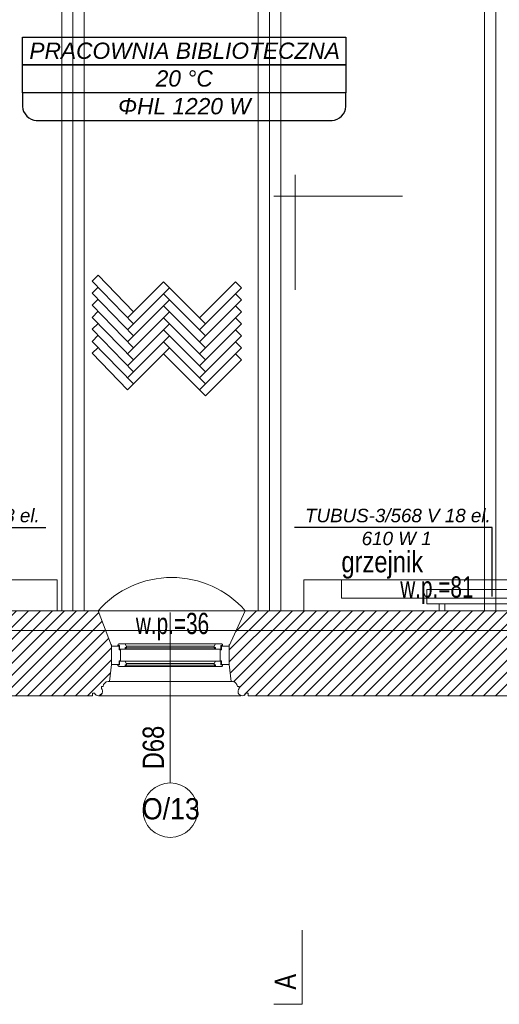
# Model space of a CAD drawing. Header units: millimetres. Extents: x -573548 to 674770, y -210017 to -47794.
# Tile 33 of 234: x 97238 to 100630, y -157665 to -150704. Entities that reach past the tile are written whole.
import ezdxf
from ezdxf.enums import TextEntityAlignment as Align

# ---------------------------------------------------------------- set-up
doc = ezdxf.new("R2010")
doc.units = ezdxf.units.MM
for name, color, linetype, lineweight in [('A.05 RZUT 1 PIĘTRA_is$0$0_Nr_pióra__25', 8, 'Continuous', 9), ('A.05 RZUT 1 PIĘTRA_is$0$A-OKNA-OPIS_Nr_pióra__2', 8, 'Continuous', 9), ('A.05 RZUT 1 PIĘTRA_is$0$A-OKNA-OPIS_Nr_pióra__8', 8, 'Continuous', 9), ('A.05 RZUT 1 PIĘTRA_is$0$belki nad_Nr_pióra__1', 8, 'Continuous', 9), ('A.05 RZUT 1 PIĘTRA_is$0$CO TO JEST_Nr_pióra__1', 8, 'Continuous', 9), ('A.05 RZUT 1 PIĘTRA_is$0$detalokna_Nr_pióra__1', 8, 'Continuous', 9), ('A.05 RZUT 1 PIĘTRA_is$0$detalokna_Nr_pióra__41', 8, 'Continuous', 9), ('A.05 RZUT 1 PIĘTRA_is$0$Drawing & Figure_Nr_pióra__18', 8, 'Continuous', 9), ('A.05 RZUT 1 PIĘTRA_is$0$Nowe_Annotation - Text_Nr_pióra__59', 8, 'Continuous', 9), ('A.05 RZUT 1 PIĘTRA_is$0$Nowe_GRZEJNIK_Nr_pióra__59', 8, 'Continuous', 9), ('A.05 RZUT 1 PIĘTRA_is$0$OKNO_DETAL_Nr_pióra__1', 8, 'Continuous', 9), ('A.05 RZUT 1 PIĘTRA_is$0$OKNO_DETAL_Nr_pióra__41', 8, 'Continuous', 9), ('A.05 RZUT 1 PIĘTRA_is$0$opisy inne_Nr_pióra__25', 8, 'Continuous', 9), ('A.05 RZUT 1 PIĘTRA_is$0$OSIE_Nr_pióra__1', 8, 'Continuous', 9), ('A.05 RZUT 1 PIĘTRA_is$0$PARAPET_Nr_pióra__7', 8, 'Continuous', 9), ('A.05 RZUT 1 PIĘTRA_is$0$POSADZKI_Nr_pióra__18', 8, 'Continuous', 9), ('A.05 RZUT 1 PIĘTRA_is$0$SCIANY_KONSTR_Nr_pióra__21', 8, 'Continuous', 9), ('A.05 RZUT 1 PIĘTRA_is$0$strop_Nr_pióra__8', 8, 'Continuous', 9), ('A.05 RZUT 1 PIĘTRA_is$0$Structural - Bearing_Nr_pióra__21', 8, 'Continuous', 9), ('A.05 RZUT 1 PIĘTRA_is$0$Structural - Grid', 8, 'Continuous', 9), ('A.05 RZUT 1 PIĘTRA_is$0$Structural - Grid_Nr_pióra__17', 8, 'Continuous', 9), ('A.05 RZUT 1 PIĘTRA_is$0$WIDOK_Nr_pióra__8', 8, 'Continuous', 9), ('A.05 RZUT 1 PIĘTRA_is$0$ściany_Nr_pióra__3', 8, 'Continuous', 9), ('SAN_Grzejniki CO na rzucie', 7, 'Continuous', 13)]:
    doc.layers.add(name, color=color, linetype=linetype, lineweight=lineweight)
doc.layers.add('SAN_Etykiety grzejników CO na rzucie', color=7, linetype='Continuous')
doc.layers.add('SAN_Etykiety pomieszczeń na rzucie', color=7, linetype='Continuous')
doc.styles.add('A.05 RZUT 1 PIĘTRA_is$0$STYL_AUTOMATYCZNY_1', font='arial.ttf')
doc.styles.add('A.05 RZUT 1 PIĘTRA_is$0$STYL_AUTOMATYCZNY_4', font='arial.ttf', dxfattribs={"width": 0.8})
doc.styles.add('A.05 RZUT 1 PIĘTRA_is$0$STYL_AUTOMATYCZNY_5', font='arial.ttf', dxfattribs={"width": 0.7})
doc.styles.add('A.05 RZUT 1 PIĘTRA_is$0$STYL_AUTOMATYCZNY_6', font='arial.ttf', dxfattribs={"width": 0.9})
doc.styles.add('A.05 RZUT 1 PIĘTRA_is$0$STYL_AUTOMATYCZNY_7', font='arial.ttf', dxfattribs={"width": 0.8})
doc.styles.add('Etykiety grzejników CO na rzucie', font='ariali.ttf')
doc.styles.add('Etykiety pomieszczeń na rzucie', font='ariali.ttf')
pattern_1 = [(45, (0, 0), (-42.426407, 42.426407), [])]

# ---------------------------------------------------------------- blocks, each defined once
blk = doc.blocks.new('A.05 RZUT 1 PIĘTRA_is$0$Standardowy znacznik osi_3')
at = {"layer": 'A.05 RZUT 1 PIĘTRA_is$0$Structural - Grid_Nr_pióra__17'}
blk.add_line((2962.2, 0), (40906.6, 0), dxfattribs=at)
at = {"layer": 'A.05 RZUT 1 PIĘTRA_is$0$Structural - Grid_Nr_pióra__17', "style": 'A.05 RZUT 1 PIĘTRA_is$0$STYL_AUTOMATYCZNY_1'}
for tag, p in [('AC_MarkerText_1_0', (-250, -335)), ('AC_MarkerText_1_1', (44118.7, -335))]:
    blk.add_attdef(tag, text='', height=350, rotation=180, dxfattribs=at).set_placement(p, align=Align.TOP_CENTER)
blk = doc.blocks.new('A.05 RZUT 1 PIĘTRA_is')
at = {"layer": 'A.05 RZUT 1 PIĘTRA_is$0$Drawing & Figure_Nr_pióra__18'}
h = blk.add_hatch(dxfattribs=at)
h.set_pattern_fill('Common_Brick_0001', color=256, style=0, pattern_type=2)
h.set_pattern_definition(pattern_1)
h.paths.add_polyline_path([(89654.6, -100102.9), (89694.3, -101162.9), (90244.3, -101151.9), (90244.3, -101152.9), (90264.3, -101152.9), (90264.3, -100832.9), (90764.3, -100826.6), (90823.3, -100825.8), (90823.3, -100825.3), (90903.3, -100824.3), (90903.3, -100824.8), (90983.3, -100823.8), (93664.1, -100790.2), (93744.1, -100789.2), (93824.1, -100788.2), (94503.3, -100779.6), (94854.3, -100775.2), (94934.3, -100774.2), (95014.3, -100773.2), (95044.3, -100772.9), (95044.3, -101287.2), (95044.3, -104162.2), (95044.3, -104362.2), (95044.3, -104732.9), (93158.2, -104732.9), (93068.8, -105120.5), (93068.8, -105263.1), (93082.2, -105383.1), (93091.7, -105383.1, -0.383982), (93127.2, -105418.4), (93139.5, -105418.4), (93139.5, -105433.4, 1.205804), (93187.4, -105465.6), (93202.1, -105465.6), (93202.1, -105483.1), (93284.8, -105483.1), (95122.5, -105483.1), (95163.8, -105483.1), (95163.8, -105465.6), (95178.6, -105465.6, 0.263086), (95201.5, -105483.1), (95209.5, -105483.1, 0.761796), (95217, -105427), (95217, -105412.2), (95663.8, -105412.2), (96110.6, -105412.2), (96110.6, -105427, 0.761796), (96118.1, -105483.1), (96126, -105483.1, 0.263086), (96149, -105465.6), (96163.8, -105465.6), (96163.8, -105483.1), (96246.4, -105483.1), (98021.7, -105483.1), (98037.6, -105483.1), (98037.6, -105465.6), (98052.4, -105465.6, 1.205804), (98100.2, -105433.4), (98100.2, -105418.4), (98112.6, -105418.4, -0.383982), (98148.1, -105383.1), (98157.6, -105383.1), (98170.9, -105263.1), (98170.9, -105130.5), (98077.5, -104882.9), (97788, -104882.9), (95677.5, -104882.9), (95679.6, -104662.9), (95682.5, -104362.2), (95684.4, -104162.2), (95712.1, -101287.2), (95727.5, -99682.9), (98025, -99682.9), (98094.2, -99114.5), (98094.2, -98984.5), (95622.2, -98984.5), (95616.6, -97541), (95023.8, -97541), (95026.5, -98041.5), (94503.3, -98041.4), (93024.1, -98041), (93024.1, -98041), (93024.1, -98532.9), (93024.1, -98981.5), (93034.1, -98981.5), (93164.1, -98981.5), (93164.1, -98532.9), (93164.1, -98201.5), (94503.3, -98201.5), (95016.5, -98201.5), (95016.5, -99042.9), (95036.5, -99042.9), (95274.5, -99042.9), (95274.5, -99182.9), (95016.5, -99182.9), (95016.5, -100032.8), (94642.7, -100032.8), (94503.3, -100032.8), (94346.5, -100032.8), (93368.8, -100032.8), (93187.6, -100032.8), (93187.6, -99972.8), (93047.6, -99972.8), (93047.6, -100102.8), (92867.6, -100102.8), (92867.6, -100591.8), (92867.6, -100622.8), (91784.1, -100622.8), (91784.1, -99845), (91644.1, -99845), (91644.1, -100102.9), (90903.3, -100102.9), (90764.3, -100102.9)])
h.paths.add_polyline_path([(94000.4, -100634.4), (93799.7, -100634.4), (93799.7, -100374.4), (94079.7, -100374.4), (94079.7, -100565.3)], flags=0)
h = blk.add_hatch(dxfattribs=at)
h.set_pattern_fill('Common_Brick_0001', color=256, style=0, pattern_type=2)
h.set_pattern_definition(pattern_1)
h.paths.add_polyline_path([(99004.1, -105130.5), (99004.1, -105133.1), (99004.1, -105263.1), (99017.4, -105383.1), (99026.9, -105383.1, -0.383982), (99062.4, -105418.4), (99074.8, -105418.4), (99074.8, -105433.4, 1.205804), (99122.6, -105465.6), (99137.4, -105465.6), (99137.4, -105483.1), (99204.1, -105483.1), (100947.8, -105483.1), (101030.5, -105483.1), (101030.5, -105465.6), (101045.3, -105465.6, 0.263086), (101068.2, -105483.1), (101076.2, -105483.1, 0.761796), (101083.7, -105427), (101083.7, -105412.2), (101530.5, -105412.2), (101977.3, -105412.2), (101977.3, -105427, 0.761796), (101984.8, -105483.1), (101992.7, -105483.1, 0.263086), (102015.7, -105465.6), (102030.5, -105465.6), (102030.5, -105483.1), (102113.1, -105483.1), (103924.3, -105483.1), (103924.3, -105465.7), (103939, -105465.7, 1.205804), (103986.9, -105433.5), (103986.9, -105418.5), (103999.2, -105418.5, -0.383982), (104034.7, -105383.1), (104044.2, -105383.1), (104057.6, -105263.1), (104057.6, -105133.1), (104057.6, -105120.6), (103945.6, -104852.9), (103944.9, -104852.9), (103844.1, -104852.9), (103844.1, -104162.2), (103844.1, -102612.9), (104065.1, -102614.3), (104741.9, -102618.9), (104741.9, -102618.7), (106171.9, -102627.6), (106171.9, -102628.6), (106251.9, -102629.2), (106251.9, -102618.7), (106370.4, -102462.9), (104954.1, -102462.9), (104954.1, -102402.3), (104954.2, -102162.3), (104954.2, -101922.3), (104954.2, -101876.9), (104954.2, -101286.9), (104954.2, -101086.9), (104954.2, -100540.3), (105004.2, -100540.6), (105004.6, -100517.3), (105003.8, -100516.6), (105001.4, -100099.6), (105011.2, -100099.6), (104997.1, -99971.2), (104808.8, -99969.9), (104807.5, -100169.9), (104600.5, -100168.5), (104107.5, -100165.1), (104108.8, -99965.1), (103861, -99963.2), (103861, -100145.9), (103873.8, -100532.8), (104843.4, -100540.6), (104843.4, -101086.9), (104843.4, -101286.9), (104843.4, -101876.9), (104843.5, -102467.9), (104065.1, -102467.9), (103743.6, -102467.9), (103743.6, -102482.8), (103746.4, -102482.8), (103744.1, -102612.9), (103743.7, -102612.9), (103744, -104162.2), (103744.1, -104862.9), (101964.1, -104862.9), (101964.1, -104482.9), (101889.3, -104482.9), (101749.6, -104482.9), (101749.6, -104482.7), (101749.3, -104342.9), (101963.9, -104342.9), (101963.9, -104162.2), (101963.9, -102612.9), (102946.5, -102612.8), (102946.5, -102462.9), (102251.9, -102462.9), (102171.9, -102462.9), (102091.9, -102462.9), (101974.1, -102462.9), (101974.1, -102205.7), (101974.1, -102162.9), (101834.1, -102162.9), (101667.5, -102152.9), (101623.3, -104162.2), (101612.3, -104662.9), (101607.5, -104882.9), (99117.5, -104882.9)])
at = {"layer": 'A.05 RZUT 1 PIĘTRA_is$0$0_Nr_pióra__25'}
blk.add_lwpolyline([(99519.2, -107140.3), (99519.2, -107665.2), (99319.2, -107665.2)], dxfattribs=at)
at = {"layer": 'A.05 RZUT 1 PIĘTRA_is$0$A-OKNA-OPIS_Nr_pióra__8'}
blk.add_line((98587.5, -104894.4), (98587.5, -106099.6), dxfattribs=at)
blk.add_circle((98587.5, -106292.6), 193, dxfattribs=at)
at = {"layer": 'A.05 RZUT 1 PIĘTRA_is$0$belki nad_Nr_pióra__1'}
for p, q in [((97819.4, -99682.9), (97819.4, -104882.9)), ((97979.4, -99682.9), (97979.4, -104882.9)), ((99209.4, -99682.9), (99209.4, -104882.9)), ((99369.4, -99682.9), (99369.4, -104882.9)), ((100809.4, -99682.9), (100809.4, -104882.9))]:
    blk.add_line(p, q, dxfattribs=at)
at = {"layer": 'A.05 RZUT 1 PIĘTRA_is$0$CO TO JEST_Nr_pióra__1'}
for p, q in [((97788, -104665), (95677.5, -104662.9)), ((97788, -104665), (97788, -104885.2)), ((99532.9, -104662.9), (99532.9, -104882.9)), ((99532.9, -104662.9), (101664.2, -104662.9))]:
    blk.add_line(p, q, dxfattribs=at)
at = {"layer": 'A.05 RZUT 1 PIĘTRA_is$0$detalokna_Nr_pióra__1'}
for p, q in [((98157.6, -105383.1), (99017.4, -105383.1)), ((98083.1, -105483.6), (99087.2, -105483.6))]:
    blk.add_line(p, q, dxfattribs=at)
at = {"layer": 'A.05 RZUT 1 PIĘTRA_is$0$detalokna_Nr_pióra__41'}
for points in [[(98235.5, -105236.1), (98235.5, -105159.1), (98235.5, -105236.1), (98225.5, -105236.1), (98225.5, -105263.1), (98170.9, -105263.1), (98170.9, -105133.1), (98225.5, -105133.1), (98225.5, -105159.1), (98235.5, -105159.1)], [(98939.5, -105236.1), (98939.5, -105159.1), (98939.5, -105236.1), (98949.5, -105236.1), (98949.5, -105263.1), (99004.1, -105263.1), (99004.1, -105133.1), (98949.5, -105133.1), (98949.5, -105159.1), (98939.5, -105159.1)]]:
    blk.add_lwpolyline(points, dxfattribs=at)
at = {"layer": 'A.05 RZUT 1 PIĘTRA_is$0$Nowe_GRZEJNIK_Nr_pióra__59'}
blk.add_lwpolyline([(99798.5, -104792.9), (101298.5, -104792.9), (101298.5, -104662.9), (99798.5, -104662.9)], close=True, dxfattribs=at)
at = {"layer": 'A.05 RZUT 1 PIĘTRA_is$0$OKNO_DETAL_Nr_pióra__1'}
for p, q in [((98267.7, -105117.3), (98907.3, -105117.3)), ((98268.5, -105155.3), (98906.5, -105155.3)), ((98277.5, -105133.4), (98897.5, -105133.4)), ((98267.7, -105239.8), (98907.3, -105239.8)), ((98277.5, -105255.9), (98897.5, -105255.9)), ((98268.5, -105277.8), (98906.5, -105277.8))]:
    blk.add_line(p, q, dxfattribs=at)
at = {"layer": 'A.05 RZUT 1 PIĘTRA_is$0$OKNO_DETAL_Nr_pióra__41'}
for p, q in [((98268.5, -105155.3), (98277.3, -105145.3)), ((98268.5, -105145.3), (98906.5, -105145.3)), ((98906.5, -105155.3), (98897.7, -105145.3)), ((98268.5, -105277.8), (98277.3, -105267.8)), ((98268.5, -105267.8), (98906.5, -105267.8)), ((98906.5, -105277.8), (98897.7, -105267.8))]:
    blk.add_line(p, q, dxfattribs=at)
for points in [[(98225.5, -105117.3, 0.414214), (98217.5, -105125.3), (98217.5, -105129.4), (98229.5, -105129.4), (98229.5, -105155.3), (98268.5, -105155.3), (98268.5, -105143.3), (98277.5, -105143.3), (98277.5, -105133.4), (98276.5, -105133.4), (98267.7, -105117.3)], [(98949.5, -105117.3, -0.414214), (98957.5, -105125.3), (98957.5, -105129.4), (98945.5, -105129.4), (98945.5, -105155.3), (98906.5, -105155.3), (98906.5, -105143.3), (98897.5, -105143.3), (98897.5, -105133.4), (98898.5, -105133.4), (98907.3, -105117.3)], [(98243.6, -105239.8), (98229.5, -105239.8), (98229.5, -105265.8), (98217.5, -105265.8), (98217.5, -105269.8, 0.414214), (98225.5, -105277.8), (98243.7, -105277.8), (98268.5, -105277.8), (98268.5, -105265.8), (98277.5, -105265.8), (98277.5, -105255.9), (98276.5, -105255.9), (98267.7, -105239.8)], [(98931.4, -105239.8), (98945.5, -105239.8), (98945.5, -105265.8), (98957.5, -105265.8), (98957.5, -105269.8, -0.414214), (98949.5, -105277.8), (98931.3, -105277.8), (98906.5, -105277.8), (98906.5, -105265.8), (98897.5, -105265.8), (98897.5, -105255.9), (98898.5, -105255.9), (98907.3, -105239.8)]]:
    blk.add_lwpolyline(points, format="xyb", close=True, dxfattribs=at)
at = {"layer": 'A.05 RZUT 1 PIĘTRA_is$0$opisy inne_Nr_pióra__25'}
for p, q in [((99469.8, -101801.6), (99469.8, -102613)), ((100229.5, -101951.6), (99319.8, -101951.6))]:
    blk.add_line(p, q, dxfattribs=at)
at = {"layer": 'A.05 RZUT 1 PIĘTRA_is$0$OSIE_Nr_pióra__1'}
for p, q in [((97899.4, -99682.9), (97899.4, -104882.9)), ((99289.4, -99682.9), (99289.4, -104882.9)), ((100889.4, -99682.9), (100889.4, -104882.9))]:
    blk.add_line(p, q, dxfattribs=at)
at = {"layer": 'A.05 RZUT 1 PIĘTRA_is$0$POSADZKI_Nr_pióra__18'}
for p, q in [((98034.1, -102553.5), (98076.5, -102511.1)), ((98327.6, -102768.9), (98076.5, -102511.1)), ((98327.6, -102853.7), (98034.1, -102553.5)), ((98034.1, -102638.3), (98076.5, -102595.9)), ((98285.2, -102811.3), (98539.8, -102556.7)), ((98285.2, -102896.1), (98582.2, -102599.2)), ((98836.7, -102853.7), (98539.8, -102556.7)), ((98539.8, -102641.6), (98582.2, -102599.2)), ((98794.3, -102811.3), (99047.5, -102558.1)), ((98794.3, -102896.1), (99089.9, -102600.5)), ((99089.9, -102600.5), (99047.5, -102558.1)), ((98327.6, -102938.6), (98034.1, -102638.3)), ((98034.1, -102723.2), (98076.5, -102680.8)), ((98836.7, -102938.6), (98539.8, -102641.6)), ((99089.9, -102685.4), (99047.5, -102642.9)), ((98327.6, -103023.4), (98034.1, -102723.2)), ((98285.2, -102981), (98582.2, -102684)), ((98836.7, -103023.4), (98539.8, -102726.4)), ((98794.3, -102981), (99089.9, -102685.4)), ((99089.9, -102770.2), (99047.5, -102727.8)), ((98034.1, -102808.1), (98076.5, -102765.6)), ((98327.6, -103108.3), (98034.1, -102808.1)), ((98285.2, -103065.8), (98582.2, -102768.9)), ((98836.7, -103108.3), (98539.8, -102811.3)), ((98794.3, -103065.8), (99089.9, -102770.2)), ((99089.9, -102855.1), (99047.5, -102812.7)), ((98034.1, -102892.9), (98076.5, -102850.5)), ((98285.2, -103150.7), (98582.2, -102853.7)), ((98794.3, -103150.7), (99089.9, -102855.1)), ((98327.6, -103193.1), (98034.1, -102892.9)), ((98034.1, -102977.8), (98076.5, -102935.3)), ((98285.2, -103235.5), (98582.2, -102938.6)), ((98836.7, -103193.1), (98539.8, -102896.1)), ((98794.3, -103235.5), (99089.9, -102939.9)), ((99089.9, -102939.9), (99047.5, -102897.5)), ((98327.6, -103278), (98034.1, -102977.8)), ((98034.1, -103062.6), (98076.5, -103020.2)), ((98285.2, -103320.4), (98582.2, -103023.4)), ((98836.7, -103278), (98539.8, -102981)), ((98582.2, -103023.4), (98539.8, -102981)), ((98794.3, -103320.4), (99089.9, -103024.8)), ((99089.9, -103024.8), (99047.5, -102982.4)), ((98285.2, -103320.4), (98034.1, -103062.6)), ((98836.7, -103362.8), (98539.8, -103065.8)), ((99089.9, -103109.6), (99047.5, -103067.2)), ((98836.7, -103362.8), (99089.9, -103109.6))]:
    blk.add_line(p, q, dxfattribs=at)
at = {"layer": 'A.05 RZUT 1 PIĘTRA_is$0$SCIANY_KONSTR_Nr_pióra__21'}
for p, q in [((98124.2, -104882.9), (95677.5, -104882.9)), ((101607.5, -104882.9), (99117.5, -104882.9))]:
    blk.add_line(p, q, dxfattribs=at)
at = {"layer": 'A.05 RZUT 1 PIĘTRA_is$0$strop_Nr_pióra__8'}
blk.add_arc((98597.5, -105339.2), 691.9, 41.27251, 138.72749, dxfattribs=at)
at = {"layer": 'A.05 RZUT 1 PIĘTRA_is$0$Structural - Bearing_Nr_pióra__21'}
for p, q in [((98170.9, -105130.5), (98077.5, -104882.9)), ((99004.1, -105130.5), (99117.5, -104882.9)), ((98021.7, -105483.1), (96246.4, -105483.1)), ((100989.2, -105483.1), (99204.1, -105483.1))]:
    blk.add_line(p, q, dxfattribs=at)
for points in [[(97955, -105483.1), (98037.6, -105483.1), (98037.6, -105465.6), (98052.4, -105465.6, 1.205804), (98100.2, -105433.4), (98100.2, -105418.4), (98112.6, -105418.4, -0.383982), (98148.1, -105383.1), (98157.6, -105383.1), (98170.9, -105263.1), (98170.9, -105120.5)], [(99220, -105483.1), (99137.4, -105483.1), (99137.4, -105465.6), (99122.6, -105465.6, -1.205804), (99074.8, -105433.4), (99074.8, -105418.4), (99062.4, -105418.4, 0.383982), (99026.9, -105383.1), (99017.4, -105383.1), (99004.1, -105263.1), (99004.1, -105120.5)]]:
    blk.add_lwpolyline(points, format="xyb", dxfattribs=at)
at = {"layer": 'A.05 RZUT 1 PIĘTRA_is$0$WIDOK_Nr_pióra__8'}
blk.add_line((98077.5, -104882.9), (99117.5, -104882.9), dxfattribs=at)
at = {"layer": 'A.05 RZUT 1 PIĘTRA_is$0$ściany_Nr_pióra__3'}
blk.add_line((99004.1, -105126.7), (99004.1, -105133.1), dxfattribs=at)
at = {"layer": 'A.05 RZUT 1 PIĘTRA_is$0$Structural - Grid', "zscale": 1000, "rotation": 180}
blk.add_blockref('A.05 RZUT 1 PIĘTRA_is$0$Standardowy znacznik osi_3', (121686.6, -105021.8), dxfattribs=at)
at = {"layer": 'A.05 RZUT 1 PIĘTRA_is$0$A-OKNA-OPIS_Nr_pióra__2', "insert": (98468.4, -105849.6), "char_height": 150, "attachment_point": 5, "rotation": 90, "style": 'A.05 RZUT 1 PIĘTRA_is$0$STYL_AUTOMATYCZNY_4'}
blk.add_mtext('\\A1;{\\pqc;\\fArial|b0|i0|c238|p0;\\W0.800000;D68}', dxfattribs=at)
at = {"layer": 'A.05 RZUT 1 PIĘTRA_is$0$A-OKNA-OPIS_Nr_pióra__2', "insert": (98591.5, -106283.7), "char_height": 150, "attachment_point": 5, "style": 'A.05 RZUT 1 PIĘTRA_is$0$STYL_AUTOMATYCZNY_6'}
blk.add_mtext('\\A1;{\\pqc;\\fArial|b0|i0|c238|p0;\\W0.900000;O/13}', dxfattribs=at)
at = {"layer": 'A.05 RZUT 1 PIĘTRA_is$0$Nowe_Annotation - Text_Nr_pióra__59', "insert": (99797.5, -104656.2), "char_height": 150, "attachment_point": 7, "style": 'A.05 RZUT 1 PIĘTRA_is$0$STYL_AUTOMATYCZNY_7'}
blk.add_mtext('\\A1;{\\pql;\\fArial|b0|i0|c238|p0;\\W0.800000;grzejnik }', dxfattribs=at)
at = {"layer": 'A.05 RZUT 1 PIĘTRA_is$0$opisy inne_Nr_pióra__25', "insert": (99476.5, -107450), "char_height": 150, "attachment_point": 9, "rotation": 89.99958, "style": 'A.05 RZUT 1 PIĘTRA_is$0$STYL_AUTOMATYCZNY_4'}
blk.add_mtext('\\A1;{\\pqr;\\fArial|b0|i0|c238|p0;\\W0.800000;A}', dxfattribs=at)
at = {"layer": 'A.05 RZUT 1 PIĘTRA_is$0$PARAPET_Nr_pióra__7', "char_height": 150, "style": 'A.05 RZUT 1 PIĘTRA_is$0$STYL_AUTOMATYCZNY_5'}
for s, insert, attachment_point in [('\\A1;{\\pql;\\fArial|b0|i0|c238|p0;\\W0.700000;w.p.=81}', (100213.6, -104834.8), 7), ('\\A1;{\\pqc;\\fArial|b0|i0|c238|p0;\\W0.700000;w.p.=36}', (98603, -104995.1), 5)]:
    blk.add_mtext(s, dxfattribs=dict(at, insert=insert, attachment_point=attachment_point))
blk = doc.blocks.new('CZLVK_P_55_5_85_5_10')
at = {"layer": 'SAN_Grzejniki CO na rzucie'}
for points in [[(-340, -50), (-340, 0), (-300, 0), (-300, -50)], [(300, -50), (300, 0), (340, 0), (340, -50)], [(-425, -150), (425, -150), (425, -50), (-425, -50), (-425, -150)]]:
    blk.add_lwpolyline(points, dxfattribs=at)

msp = doc.modelspace()

# ---------------------------------------------------------------- linework, layer by layer
at = {"layer": 'SAN_Etykiety grzejników CO na rzucie'}
for p, q in [((96026.9, -154292.9), (97423.9, -154292.9)), ((100578.2, -154292.9), (99181.2, -154292.9)), ((100578.2, -154782.9), (100578.2, -154292.9))]:
    msp.add_line(p, q, dxfattribs=at)
at = {"layer": 'SAN_Etykiety pomieszczeń na rzucie'}
for points in [[(97257.8, -151023.6), (97257.8, -150827.6), (99544.8, -150827.6), (99544.8, -151023.6), (97257.8, -151023.6)], [(97257.8, -151219.6), (97257.8, -151023.6), (99544.8, -151023.6), (99544.8, -151219.6), (97257.8, -151219.6)]]:
    msp.add_lwpolyline(points, dxfattribs=at)
msp.add_open_spline([(97257.8, -151219.6), (97257.8, -151228.6), (97257.8, -151308.6), (97257.8, -151317.6), (97257.8, -151317.6), (97257.8, -151366.6), (97306.8, -151415.6), (97355.8, -151415.6), (97355.8, -151415.6), (97364.8, -151415.6), (99437.8, -151415.6), (99446.8, -151415.6), (99446.8, -151415.6), (99495.8, -151415.6), (99544.8, -151366.6), (99544.8, -151317.6), (99544.8, -151317.6), (99544.8, -151308.6), (99544.8, -151228.6), (99544.8, -151219.6)], degree=3, knots=[0, 0, 0, 0, 0.05, 0.05, 0.05, 0.050001, 0.1, 0.1, 0.1, 0.100001, 0.15, 0.15, 0.15, 0.150001, 0.2, 0.2, 0.2, 0.200001, 1, 1, 1, 1], dxfattribs=at)

# ---------------------------------------------------------------- block references
at = {"color": 150}
msp.add_blockref('A.05 RZUT 1 PIĘTRA_is', (-284.4, -50000), dxfattribs=at)
at = {"layer": 'SAN_Grzejniki CO na rzucie', "xscale": -1, "rotation": 180}
msp.add_blockref('CZLVK_P_55_5_85_5_10', (100543.2, -154882.9), dxfattribs=at)

# ---------------------------------------------------------------- texts
at = {"layer": 'SAN_Etykiety grzejników CO na rzucie', "style": 'Etykiety grzejników CO na rzucie'}
for s, p in [('TUBUS-3/568 V 18 el.', (96066.9, -154256.9)), ('TUBUS-3/568 V 18 el.', (99256, -154256.9)), ('610 W 1', (99656.6, -154418.9))]:
    msp.add_text(s, height=95, dxfattribs=at).set_placement(p)
at = {"layer": 'SAN_Etykiety pomieszczeń na rzucie', "style": 'Etykiety pomieszczeń na rzucie'}
for s, p in [('PRACOWNIA BIBLIOTECZNA', (97306.8, -150980.6)), ('20 °C', (98199.8, -151176.6)), ('ΦHL 1220 W', (97933.8, -151372.6))]:
    msp.add_text(s, height=115, dxfattribs=at).set_placement(p)

doc.saveas('drawing.dxf')
